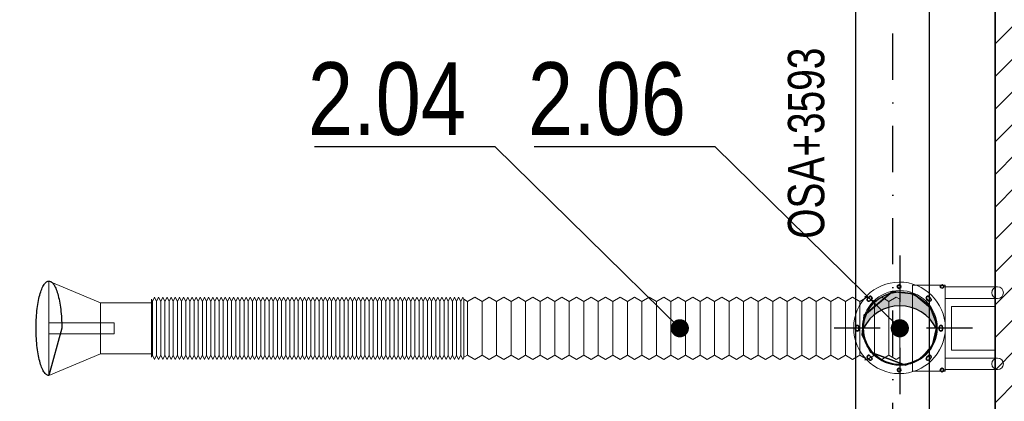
# Model space of a CAD drawing. Header units: millimetres. Extents: x 161070 to 520640, y 9197 to 248394.
# Tile 95 of 137: x 196053 to 198763, y 129408 to 130459. Entities that reach past the tile are written whole.
import ezdxf
from ezdxf.enums import TextEntityAlignment as Align

# ---------------------------------------------------------------- set-up
doc = ezdxf.new("R2010")
doc.units = ezdxf.units.MM
doc.header["$LTSCALE"] = 10
doc.linetypes.add('DASHDOT', pattern=[25.4, 12.7, -6.35, 0, -6.35])
doc.layers.add('netisk', color=253, linetype='Continuous', plot=False)
for name, color, linetype, lineweight in [('NS_velmi_tlusta', 253, 'Continuous', 35), ('srafy', 253, 'Continuous', 9), ('VZT Odvod', 5, 'Continuous', 35), ('VZT Tenka', 30, 'Continuous', 15), ('VZT-koty', 4, 'Continuous', 25)]:
    doc.layers.add(name, color=color, linetype=linetype, lineweight=lineweight)
for name, color, linetype in [('VZT Potrubí Jacob', 40, 'Continuous'), ('Vzt_koty-pozice_odkaz', 7, 'Continuous'), ('Vzt_koty-pozice_text', 7, 'Continuous')]:
    doc.layers.add(name, color=color, linetype=linetype)
doc.styles.add('Arial', font='arial.ttf')
doc.styles.get("Standard").update_dxf_attribs({"font": 'ic-simplex.shx', "width": 0.8})
doc.dimstyles.new('CADKON', dxfattribs={"dimscale": 50, "dimtxt": 2.5, "dimasz": 2.5, "dimexe": 1.8, "dimexo": 5, "dimgap": 0.6, "dimtad": 1, "dimrnd": 1, "dimtxsty": 'Standard', "dimblk1": 'ARCHTICK', "dimblk2": 'ARCHTICK', "dimsah": 1, "dimcen": 2.5, "dimadec": 1, "dimazin": 2, "dimtfac": 1, "dimtdec": 4, "dimtix": 1, "dimtmove": 1, "dimatfit": 3, "dimldrblk": 'OPEN30', "dimfxl": 5, "dimtolj": 1, "dimarcsym": 0})

# ---------------------------------------------------------------- blocks, each defined once
blk = doc.blocks.new('vd')
at = {"layer": 'srafy', "transparency": 33554610}
h = blk.add_hatch(dxfattribs=at)
h.set_pattern_fill('ANSI31', color=8, scale=20)
h.set_pattern_definition([(45, (315274.35, 92199.55), (-44.90128, 44.90128), [])])
h.paths.add_polyline_path([(198797.2, 122809.3), (198737.2, 122809.3), (198737.2, 122674.3), (198797.2, 122674.3)])
h.paths.add_polyline_path([(198737.2, 125774.3), (197747.2, 125774.3), (197747.2, 125714.3), (198737.2, 125714.3), (198737.2, 122809.3), (198797.2, 122809.3), (198797.2, 132809.3), (198737.2, 132809.3)])
h.paths.add_polyline_path([(198737.2, 133574), (198737.2, 132809.3), (198797.2, 132809.3), (198797.2, 133571.8)])
at = {"layer": 'netisk', "color": 8}
blk.add_lwpolyline([(191696.9, 133825.5), (193757.2, 133751.9), (193757.2, 132944.3), (193757.2, 132674.3), (194037.2, 132674.3), (194037.2, 132944.3), (193757.2, 132944.3), (193757.2, 133751.9), (198737.2, 133574), (198737.2, 125774.3), (195697.2, 125774.3), (191697.2, 125774.3)], close=True, dxfattribs=at)
at = {"layer": 'NS_velmi_tlusta', "color": 8}
blk.add_lwpolyline([(198737.2, 133575.4), (198737.2, 125774.3)], dxfattribs=at)
blk = doc.blocks.new('*U2127')
at = {"linetype": 'ByBlock', "lineweight": -2, "transparency": 33554687}
blk.add_hatch(color=0, dxfattribs=at).paths.add_polyline_path([(0, 100, 0.414214), (-100, 0, 0.414214), (0, -100, -0.618034)])
at = {"color": 40, "linetype": 'DASHDOT', "lineweight": 25}
for p, q in [((0, 200), (0, -200)), ((-200, 0), (200, 0))]:
    blk.add_line(p, q, dxfattribs=at)
at = {"color": 0, "linetype": 'ByBlock', "lineweight": -2}
blk.add_circle((0, 0), 100, dxfattribs=at)
blk.add_arc((50, 0), 111.8, 116.5651, 243.4349, dxfattribs=at)
blk = doc.blocks.new('_ArchTick')
at = {"color": 0, "const_width": 0.15}
blk.add_lwpolyline([(-0.5, -0.5), (0.5, 0.5)], dxfattribs=at)
blk = doc.blocks.new('kvfch')
at = {"lineweight": 9}
for p, q in [((697.3, 4864), (697.3, 5012)), ((737.3, 4864), (737.3, 5012)), ((777.3, 4864), (777.3, 5012)), ((817.3, 4864), (817.3, 5012)), ((857.3, 4864), (857.3, 5012)), ((897.3, 4864), (897.3, 5012)), ((937.3, 4864), (937.3, 5012)), ((977.3, 4864), (977.3, 5012)), ((1017.3, 4864), (1017.3, 5012)), ((1057.3, 4864), (1057.3, 5012)), ((1097.3, 4864), (1097.3, 5012)), ((1137.3, 4864), (1137.3, 5012)), ((1177.3, 4864), (1177.3, 5012)), ((1217.3, 4864), (1217.3, 5012)), ((1257.3, 4864), (1257.3, 5012)), ((1297.3, 4864), (1297.3, 5012)), ((1337.3, 4864), (1337.3, 5012)), ((1377.3, 4864), (1377.3, 5012)), ((1417.3, 4864), (1417.3, 5012)), ((1457.3, 4864), (1457.3, 5012)), ((1497.3, 4864), (1497.3, 5012)), ((1537.3, 4864), (1537.3, 5012)), ((1577.3, 4864), (1577.3, 5012)), ((1617.3, 4864), (1617.3, 5012)), ((1657.3, 4864), (1657.3, 5012)), ((1697.3, 4864), (1697.3, 5012)), ((1737.3, 4864), (1737.3, 5012)), ((1777.3, 4864), (1777.3, 5012)), ((1817.3, 4864), (1817.3, 5012)), ((1857.3, 4864), (1857.3, 5012)), ((1875.9, 4864), (1875.9, 5012)), ((1887.4, 4864), (1887.4, 5012)), ((1898.9, 4864), (1898.9, 5012)), ((1910.3, 4864), (1910.3, 5012)), ((1921.8, 4864), (1921.8, 5012)), ((1933.3, 4864), (1933.3, 5012)), ((1944.7, 4864), (1944.7, 5012)), ((1956.2, 4864), (1956.2, 5012)), ((1967.7, 4864), (1967.7, 5012)), ((1979.1, 4864), (1979.1, 5012)), ((1990.6, 4864), (1990.6, 5012)), ((2002.1, 4864), (2002.1, 5012)), ((2013.5, 4864), (2013.5, 5012)), ((2025, 4864), (2025, 5012)), ((2036.5, 4864), (2036.5, 5012)), ((2047.9, 4864), (2047.9, 5012)), ((2059.4, 4864), (2059.4, 5012)), ((2070.9, 4864), (2070.9, 5012)), ((2082.3, 4864), (2082.3, 5012)), ((2093.8, 4864), (2093.8, 5012)), ((2105.3, 4864), (2105.3, 5012)), ((2116.7, 4864), (2116.7, 5012)), ((2128.2, 4864), (2128.2, 5012)), ((2139.7, 4864), (2139.7, 5012)), ((2151.1, 4864), (2151.1, 5012)), ((2162.6, 4864), (2162.6, 5012)), ((2174.1, 4864), (2174.1, 5012)), ((2185.5, 4864), (2185.5, 5012)), ((2197, 4864), (2197, 5012)), ((2208.5, 4864), (2208.5, 5012)), ((2219.9, 4864), (2219.9, 5012)), ((2231.4, 4864), (2231.4, 5012)), ((2242.9, 4864), (2242.9, 5012)), ((2254.3, 4864), (2254.3, 5012)), ((2265.8, 4864), (2265.8, 5012)), ((2277.3, 4864), (2277.3, 5012)), ((2288.7, 4864), (2288.7, 5012)), ((2300.2, 4864), (2300.2, 5012)), ((2311.7, 4864), (2311.7, 5012)), ((2323.1, 4864), (2323.1, 5012)), ((2334.6, 4864), (2334.6, 5012)), ((2346.1, 4864), (2346.1, 5012)), ((2357.5, 4864), (2357.5, 5012)), ((2369, 4864), (2369, 5012)), ((2380.5, 4864), (2380.5, 5012)), ((2391.9, 4864), (2391.9, 5012)), ((2403.4, 4864), (2403.4, 5012)), ((2414.9, 4864), (2414.9, 5012)), ((2426.3, 4864), (2426.3, 5012)), ((2437.8, 4864), (2437.8, 5012)), ((2449.3, 4864), (2449.3, 5012)), ((2460.7, 4864), (2460.7, 5012)), ((2472.2, 4864), (2472.2, 5012)), ((2483.7, 4864), (2483.7, 5012)), ((2495.1, 4864), (2495.1, 5012)), ((2506.6, 4864), (2506.6, 5012)), ((2518.1, 4864), (2518.1, 5012)), ((2529.5, 4864), (2529.5, 5012)), ((2541, 4864), (2541, 5012)), ((2552.5, 4864), (2552.5, 5012)), ((2563.9, 4864), (2563.9, 5012)), ((2575.4, 4864), (2575.4, 5012)), ((2586.9, 4864), (2586.9, 5012)), ((2598.3, 4864), (2598.3, 5012)), ((2609.8, 4864), (2609.8, 5012)), ((2621.3, 4864), (2621.3, 5012)), ((2632.7, 4864), (2632.7, 5012)), ((2644.2, 4864), (2644.2, 5012)), ((2655.7, 4864), (2655.7, 5012)), ((2667.1, 4864), (2667.1, 5012)), ((2678.6, 4864), (2678.6, 5012)), ((2690.1, 4864), (2690.1, 5012)), ((2701.5, 4864), (2701.5, 5012)), ((2713, 4864), (2713, 5012)), ((2724.5, 4864), (2724.5, 5012))]:
    blk.add_line(p, q, dxfattribs=at)
for points in [[(2867.3, 4868), (3009.3, 4808), (3009.3, 5068), (2867.3, 5008), (2867.3, 4868)], [(542.3, 4819.5), (542.3, 5056.5), (632.3, 5056.5), (632.3, 4819.5), (542.3, 4819.5)], [(667.3, 4858), (677.3, 4852), (697.3, 4864), (717.3, 4852), (737.3, 4864), (757.3, 4852), (777.3, 4864), (797.3, 4852), (817.3, 4864), (837.3, 4852), (857.3, 4864), (877.3, 4852), (897.3, 4864), (917.3, 4852), (937.3, 4864), (957.3, 4852), (977.3, 4864), (997.3, 4852), (1017.3, 4864), (1037.3, 4852), (1057.3, 4864), (1077.3, 4852), (1097.3, 4864), (1117.3, 4852), (1137.3, 4864), (1157.3, 4852), (1177.3, 4864), (1197.3, 4852), (1217.3, 4864), (1237.3, 4852), (1257.3, 4864), (1277.3, 4852), (1297.3, 4864), (1317.3, 4852), (1337.3, 4864), (1357.3, 4852), (1377.3, 4864), (1397.3, 4852), (1417.3, 4864), (1437.3, 4852), (1457.3, 4864), (1477.3, 4852), (1497.3, 4864), (1517.3, 4852), (1537.3, 4864), (1557.3, 4852), (1577.3, 4864), (1597.3, 4852), (1617.3, 4864), (1637.3, 4852), (1657.3, 4864), (1677.3, 4852), (1697.3, 4864), (1717.3, 4852), (1737.3, 4864), (1757.3, 4852), (1777.3, 4864), (1797.3, 4852), (1817.3, 4864), (1837.3, 4852), (1857.3, 4864), (1867.3, 4858), (1867.3, 5018), (1857.3, 5012), (1837.3, 5024), (1817.3, 5012), (1797.3, 5024), (1777.3, 5012), (1757.3, 5024), (1737.3, 5012), (1717.3, 5024), (1697.3, 5012), (1677.3, 5024), (1657.3, 5012), (1637.3, 5024), (1617.3, 5012), (1597.3, 5024), (1577.3, 5012), (1557.3, 5024), (1537.3, 5012), (1517.3, 5024), (1497.3, 5012), (1477.3, 5024), (1457.3, 5012), (1437.3, 5024), (1417.3, 5012), (1397.3, 5024), (1377.3, 5012), (1357.3, 5024), (1337.3, 5012), (1317.3, 5024), (1297.3, 5012), (1277.3, 5024), (1257.3, 5012), (1237.3, 5024), (1217.3, 5012), (1197.3, 5024), (1177.3, 5012), (1157.3, 5024), (1137.3, 5012), (1117.3, 5024), (1097.3, 5012), (1077.3, 5024), (1057.3, 5012), (1037.3, 5024), (1017.3, 5012), (997.3, 5024), (977.3, 5012), (957.3, 5024), (937.3, 5012), (917.3, 5024), (897.3, 5012), (877.3, 5024), (857.3, 5012), (837.3, 5024), (817.3, 5012), (797.3, 5024), (777.3, 5012), (757.3, 5024), (737.3, 5012), (717.3, 5024), (697.3, 5012), (677.3, 5024), (667.3, 5018), (667.3, 4858)], [(667.3, 4938), (667.3, 5018), (667.3, 4858)], [(1867.3, 4858), (1870.2, 4852), (1875.9, 4864), (1881.7, 4852), (1887.4, 4864), (1893.1, 4852), (1898.9, 4864), (1904.6, 4852), (1910.3, 4864), (1916.1, 4852), (1921.8, 4864), (1927.5, 4852), (1933.3, 4864), (1939, 4852), (1944.7, 4864), (1950.5, 4852), (1956.2, 4864), (1961.9, 4852), (1967.7, 4864), (1973.4, 4852), (1979.1, 4864), (1984.9, 4852), (1990.6, 4864), (1996.3, 4852), (2002.1, 4864), (2007.8, 4852), (2013.5, 4864), (2019.3, 4852), (2025, 4864), (2030.7, 4852), (2036.5, 4864), (2042.2, 4852), (2047.9, 4864), (2053.7, 4852), (2059.4, 4864), (2065.1, 4852), (2070.9, 4864), (2076.6, 4852), (2082.3, 4864), (2088.1, 4852), (2093.8, 4864), (2099.5, 4852), (2105.3, 4864), (2111, 4852), (2116.7, 4864), (2122.5, 4852), (2128.2, 4864), (2133.9, 4852), (2139.7, 4864), (2145.4, 4852), (2151.1, 4864), (2156.9, 4852), (2162.6, 4864), (2168.3, 4852), (2174.1, 4864), (2179.8, 4852), (2185.5, 4864), (2191.3, 4852), (2197, 4864), (2202.7, 4852), (2208.5, 4864), (2214.2, 4852), (2219.9, 4864), (2225.7, 4852), (2231.4, 4864), (2237.1, 4852), (2242.9, 4864), (2248.6, 4852), (2254.3, 4864), (2260.1, 4852), (2265.8, 4864), (2271.5, 4852), (2277.3, 4864), (2283, 4852), (2288.7, 4864), (2294.5, 4852), (2300.2, 4864), (2305.9, 4852), (2311.7, 4864), (2317.4, 4852), (2323.1, 4864), (2328.9, 4852), (2334.6, 4864), (2340.3, 4852), (2346.1, 4864), (2351.8, 4852), (2357.5, 4864), (2363.3, 4852), (2369, 4864), (2374.7, 4852), (2380.5, 4864), (2386.2, 4852), (2391.9, 4864), (2397.7, 4852), (2403.4, 4864), (2409.1, 4852), (2414.9, 4864), (2420.6, 4852), (2426.3, 4864), (2432.1, 4852), (2437.8, 4864), (2443.5, 4852), (2449.3, 4864), (2455, 4852), (2460.7, 4864), (2466.5, 4852), (2472.2, 4864), (2477.9, 4852), (2483.7, 4864), (2489.4, 4852), (2495.1, 4864), (2500.9, 4852), (2506.6, 4864), (2512.3, 4852), (2518.1, 4864), (2523.8, 4852), (2529.5, 4864), (2535.3, 4852), (2541, 4864), (2546.7, 4852), (2552.5, 4864), (2558.2, 4852), (2563.9, 4864), (2569.7, 4852), (2575.4, 4864), (2581.1, 4852), (2586.9, 4864), (2592.6, 4852), (2598.3, 4864), (2604.1, 4852), (2609.8, 4864), (2615.5, 4852), (2621.3, 4864), (2627, 4852), (2632.7, 4864), (2638.5, 4852), (2644.2, 4864), (2649.9, 4852), (2655.7, 4864), (2661.4, 4852), (2667.1, 4864), (2672.9, 4852), (2678.6, 4864), (2684.3, 4852), (2690.1, 4864), (2695.8, 4852), (2701.5, 4864), (2707.3, 4852), (2713, 4864), (2718.7, 4852), (2724.5, 4864), (2727.3, 4858), (2727.3, 5018), (2724.5, 5012), (2718.7, 5024), (2713, 5012), (2707.3, 5024), (2701.5, 5012), (2695.8, 5024), (2690.1, 5012), (2684.3, 5024), (2678.6, 5012), (2672.9, 5024), (2667.1, 5012), (2661.4, 5024), (2655.7, 5012), (2649.9, 5024), (2644.2, 5012), (2638.5, 5024), (2632.7, 5012), (2627, 5024), (2621.3, 5012), (2615.5, 5024), (2609.8, 5012), (2604.1, 5024), (2598.3, 5012), (2592.6, 5024), (2586.9, 5012), (2581.1, 5024), (2575.4, 5012), (2569.7, 5024), (2563.9, 5012), (2558.2, 5024), (2552.5, 5012), (2546.7, 5024), (2541, 5012), (2535.3, 5024), (2529.5, 5012), (2523.8, 5024), (2518.1, 5012), (2512.3, 5024), (2506.6, 5012), (2500.9, 5024), (2495.1, 5012), (2489.4, 5024), (2483.7, 5012), (2477.9, 5024), (2472.2, 5012), (2466.5, 5024), (2460.7, 5012), (2455, 5024), (2449.3, 5012), (2443.5, 5024), (2437.8, 5012), (2432.1, 5024), (2426.3, 5012), (2420.6, 5024), (2414.9, 5012), (2409.1, 5024), (2403.4, 5012), (2397.7, 5024), (2391.9, 5012), (2386.2, 5024), (2380.5, 5012), (2374.7, 5024), (2369, 5012), (2363.3, 5024), (2357.5, 5012), (2351.8, 5024), (2346.1, 5012), (2340.3, 5024), (2334.6, 5012), (2328.9, 5024), (2323.1, 5012), (2317.4, 5024), (2311.7, 5012), (2305.9, 5024), (2300.2, 5012), (2294.5, 5024), (2288.7, 5012), (2283, 5024), (2277.3, 5012), (2271.5, 5024), (2265.8, 5012), (2260.1, 5024), (2254.3, 5012), (2248.6, 5024), (2242.9, 5012), (2237.1, 5024), (2231.4, 5012), (2225.7, 5024), (2219.9, 5012), (2214.2, 5024), (2208.5, 5012), (2202.7, 5024), (2197, 5012), (2191.3, 5024), (2185.5, 5012), (2179.8, 5024), (2174.1, 5012), (2168.3, 5024), (2162.6, 5012), (2156.9, 5024), (2151.1, 5012), (2145.4, 5024), (2139.7, 5012), (2133.9, 5024), (2128.2, 5012), (2122.5, 5024), (2116.7, 5012), (2111, 5024), (2105.3, 5012), (2099.5, 5024), (2093.8, 5012), (2088.1, 5024), (2082.3, 5012), (2076.6, 5024), (2070.9, 5012), (2065.1, 5024), (2059.4, 5012), (2053.7, 5024), (2047.9, 5012), (2042.2, 5024), (2036.5, 5012), (2030.7, 5024), (2025, 5012), (2019.3, 5024), (2013.5, 5012), (2007.8, 5024), (2002.1, 5012), (1996.3, 5024), (1990.6, 5012), (1984.9, 5024), (1979.1, 5012), (1973.4, 5024), (1967.7, 5012), (1961.9, 5024), (1956.2, 5012), (1950.5, 5024), (1944.7, 5012), (1939, 5024), (1933.3, 5012), (1927.5, 5024), (1921.8, 5012), (1916.1, 5024), (1910.3, 5012), (1904.6, 5024), (1898.9, 5012), (1893.1, 5024), (1887.4, 5012), (1881.7, 5024), (1875.9, 5012), (1870.2, 5024), (1867.3, 5018), (1867.3, 4858)], [(1867.3, 4938), (1867.3, 5018), (1867.3, 4858)], [(2727.3, 4868), (2727.3, 5008), (2867.3, 5008), (2867.3, 4868), (2727.3, 4868)], [(2829.3, 4923), (2829.3, 4953), (3009.3, 4953), (3009.3, 4923), (2829.3, 4923)]]:
    blk.add_lwpolyline(points, dxfattribs=at)
blk.add_lwpolyline([(3009.3, 5068), (3011.1, 5067.9), (3012.9, 5067.4), (3014.6, 5066.6), (3016.4, 5065.4), (3018.1, 5064), (3019.8, 5062.2), (3021.5, 5060.1), (3023.1, 5057.8), (3024.7, 5055.1), (3026.3, 5052.1), (3027.8, 5048.8), (3029.3, 5045.3), (3030.8, 5041.5), (3032.1, 5037.4), (3033.5, 5033.1), (3034.7, 5028.6), (3035.9, 5023.8), (3037.1, 5018.8), (3038.1, 5013.6), (3039.1, 5008.3), (3040.1, 5002.7), (3040.9, 4997), (3041.7, 4991.1), (3042.3, 4985.1), (3042.9, 4979), (3043.5, 4972.8), (3043.9, 4966.5), (3044.2, 4960.1), (3044.5, 4953.7), (3044.7, 4947.2), (3044.7, 4940.7), (3044.7, 4934.2), (3044.6, 4927.7), (3044.5, 4921.3), (3044.2, 4914.8), (3043.8, 4908.5), (3043.4, 4902.2), (3042.8, 4896), (3042.2, 4889.9), (3041.5, 4883.9), (3040.8, 4878.1), (3039.9, 4872.4), (3039, 4866.9), (3038, 4861.5), (3036.9, 4856.4), (3035.7, 4851.4), (3034.5, 4846.7), (3033.3, 4842.2), (3031.9, 4837.9), (3030.5, 4833.9), (3029.1, 4830.1), (3027.6, 4826.6), (3026, 4823.4), (3024.5, 4820.5), (3022.8, 4817.9), (3021.2, 4815.5), (3019.5, 4813.5), (3017.8, 4811.8), (3016.1, 4810.4), (3014.3, 4809.3), (3012.6, 4808.6), (3010.8, 4808.1), (3009, 4808), (3007.3, 4808.2), (3005.5, 4808.8), (3003.7, 4809.6), (3002, 4810.8), (3000.3, 4812.3), (2998.6, 4814.2), (2996.9, 4816.3), (2995.3, 4818.7), (2993.6, 4821.4), (2992.1, 4824.5), (2990.5, 4827.8), (2989.1, 4831.3), (2987.6, 4835.2), (2986.3, 4839.3), (2985, 4843.6), (2983.7, 4848.2), (2982.5, 4853), (2981.4, 4858.1), (2980.3, 4863.3), (2979.3, 4868.7), (2978.4, 4874.3), (2977.6, 4880), (2976.9, 4885.9), (2976.2, 4891.9), (2975.6, 4898.1), (2975.1, 4904.3), (2974.7, 4910.6), (2974.4, 4917), (2974.1, 4923.4), (2974, 4929.9), (2973.9, 4936.4), (2973.9, 4938), (3009.3, 5068)])
for points in [[(542.3, 5052), (398.3, 5052, 1), (398.3, 5020), (542.3, 5020), (542.3, 5052)], [(542.3, 4938, -229.181664), (542.3, 4935.8), (542.3, 4938)], [(564.3, 4938, -229.181664), (564.3, 4936.2), (564.3, 4938)], [(542.3, 4824), (398.3, 4824, -1), (398.3, 4856), (542.3, 4856), (542.3, 4824)]]:
    blk.add_lwpolyline(points, format="xyb", dxfattribs=at)
for centre in [(398.3, 5036), (398.3, 4840)]:
    blk.add_circle(centre, 16, dxfattribs=at)
for points in [[(547.1, 5055.5, 2283), (546.4, 5053, 2283), (546.8, 5053, 2268), (547.1, 5055.5, 2283)], [(546.4, 5053, 2283), (547.4, 5050.8, 2268), (546.8, 5053, 2268), (546.4, 5053, 2283)], [(547.1, 5050.6, 2283), (547.4, 5050.8, 2268), (546.4, 5053, 2283), (547.1, 5050.6, 2283)], [(547.1, 5055.5, 2283), (546.8, 5053, 2268), (547.4, 5055.3, 2268), (547.1, 5055.5, 2283)], [(551.3, 5057.9, 2283), (547.1, 5055.5, 2283), (547.4, 5055.3, 2268), (551.3, 5057.9, 2283)], [(547.1, 5050.6, 2283), (551.3, 5048.5, 2268), (547.4, 5050.8, 2268), (547.1, 5050.6, 2283)], [(551.3, 5048.1, 2283), (551.3, 5048.5, 2268), (547.1, 5050.6, 2283), (551.3, 5048.1, 2283)], [(551.3, 5057.9, 2283), (547.4, 5055.3, 2268), (551.3, 5057.5, 2268), (551.3, 5057.9, 2283)], [(551.3, 5057.9, 2283), (551.3, 5057.5, 2268), (555.6, 5055.5, 2283), (551.3, 5057.9, 2283)], [(555.6, 5055.5, 2283), (551.3, 5057.5, 2268), (555.2, 5055.3, 2268), (555.6, 5055.5, 2283)], [(551.3, 5048.1, 2283), (555.2, 5050.8, 2268), (551.3, 5048.5, 2268), (551.3, 5048.1, 2283)], [(551.3, 5048.1, 2283), (555.6, 5050.6, 2283), (555.2, 5050.8, 2268), (551.3, 5048.1, 2283)], [(555.6, 5055.5, 2283), (555.2, 5055.3, 2268), (556.2, 5053, 2283), (555.6, 5055.5, 2283)], [(556.2, 5053, 2283), (555.2, 5055.3, 2268), (555.8, 5053, 2268), (556.2, 5053, 2283)], [(555.6, 5050.6, 2283), (555.8, 5053, 2268), (555.2, 5050.8, 2268), (555.6, 5050.6, 2283)], [(555.6, 5050.6, 2283), (556.2, 5053, 2283), (555.8, 5053, 2268), (555.6, 5050.6, 2283)], [(665, 5055.5, 2288), (664.3, 5053, 2288), (664.8, 5053, 2268), (665, 5055.5, 2288)], [(664.3, 5053, 2288), (665.4, 5050.8, 2268), (664.8, 5053, 2268), (664.3, 5053, 2288)], [(665, 5050.5, 2288), (665.4, 5050.8, 2268), (664.3, 5053, 2288), (665, 5050.5, 2288)], [(665, 5055.5, 2288), (664.8, 5053, 2268), (665.4, 5055.3, 2268), (665, 5055.5, 2288)], [(669.3, 5058, 2288), (665, 5055.5, 2288), (665.4, 5055.3, 2268), (669.3, 5058, 2288)], [(665, 5050.5, 2288), (669.3, 5048.5, 2268), (665.4, 5050.8, 2268), (665, 5050.5, 2288)], [(669.3, 5048, 2288), (669.3, 5048.5, 2268), (665, 5050.5, 2288), (669.3, 5048, 2288)], [(669.3, 5058, 2288), (665.4, 5055.3, 2268), (669.3, 5057.5, 2268), (669.3, 5058, 2288)], [(669.3, 5058, 2288), (669.3, 5057.5, 2268), (673.7, 5055.5, 2288), (669.3, 5058, 2288)], [(673.7, 5055.5, 2288), (669.3, 5057.5, 2268), (673.2, 5055.3, 2268), (673.7, 5055.5, 2288)], [(669.3, 5048, 2288), (673.2, 5050.8, 2268), (669.3, 5048.5, 2268), (669.3, 5048, 2288)], [(669.3, 5048, 2288), (673.7, 5050.5, 2288), (673.2, 5050.8, 2268), (669.3, 5048, 2288)], [(673.7, 5055.5, 2288), (673.2, 5055.3, 2268), (674.3, 5053, 2288), (673.7, 5055.5, 2288)], [(674.3, 5053, 2288), (673.2, 5055.3, 2268), (673.8, 5053, 2268), (674.3, 5053, 2288)], [(673.7, 5050.5, 2288), (673.8, 5053, 2268), (673.2, 5050.8, 2268), (673.7, 5050.5, 2288)], [(673.7, 5050.5, 2288), (674.3, 5053, 2288), (673.8, 5053, 2268), (673.7, 5050.5, 2288)], [(577.3, 4984.2, 2288), (607.8, 5020.6, 2290), (577.3, 4984.2, 2290), (577.3, 4984.2, 2288)], [(577.3, 4984.2, 2288), (607.9, 5020.6, 2288), (607.8, 5020.6, 2290), (577.3, 4984.2, 2288)], [(582.3, 5020.4, 2288), (581.1, 5018.3, 2288), (582.7, 5020, 2268), (582.3, 5020.4, 2288)], [(581.1, 5018.3, 2288), (581.6, 5018.1, 2268), (582.7, 5020, 2268), (581.1, 5018.3, 2288)], [(581.1, 5015.8, 2288), (581.6, 5018.1, 2268), (581.1, 5018.3, 2288), (581.1, 5015.8, 2288)], [(581.1, 5015.8, 2288), (581.6, 5015.9, 2268), (581.6, 5018.1, 2268), (581.1, 5015.8, 2288)], [(582.3, 5013.7, 2288), (581.6, 5015.9, 2268), (581.1, 5015.8, 2288), (582.3, 5013.7, 2288)], [(582.7, 5014, 2268), (581.6, 5015.9, 2268), (582.3, 5013.7, 2288), (582.7, 5014, 2268)], [(582.7, 5020, 2268), (586.9, 5025, 2288), (582.3, 5020.4, 2288), (582.7, 5020, 2268)], [(582.3, 5013.7, 2288), (584.5, 5012.4, 2288), (582.7, 5014, 2268), (582.3, 5013.7, 2288)], [(587.3, 5024.6, 2268), (586.9, 5025, 2288), (582.7, 5020, 2268), (587.3, 5024.6, 2268)], [(584.5, 5012.4, 2288), (584.6, 5012.9, 2268), (582.7, 5014, 2268), (584.5, 5012.4, 2288)], [(588.7, 5014, 2268), (586.8, 5012.9, 2268), (589.1, 5013.7, 2288), (588.7, 5014, 2268)], [(589.1, 5013.7, 2288), (586.8, 5012.9, 2268), (586.9, 5012.4, 2288), (589.1, 5013.7, 2288)], [(586.9, 5025, 2288), (587.3, 5024.6, 2268), (589.1, 5026.2, 2288), (586.9, 5025, 2288)], [(589.1, 5026.2, 2288), (587.3, 5024.6, 2268), (589.2, 5025.7, 2268), (589.1, 5026.2, 2288)], [(588.7, 5014, 2268), (593.7, 5018.3, 2288), (593.3, 5018.6, 2268), (588.7, 5014, 2268)], [(589.1, 5013.7, 2288), (593.7, 5018.3, 2288), (588.7, 5014, 2268), (589.1, 5013.7, 2288)], [(589.1, 5026.2, 2288), (589.2, 5025.7, 2268), (591.5, 5026.2, 2288), (589.1, 5026.2, 2288)], [(591.5, 5026.2, 2288), (589.2, 5025.7, 2268), (591.4, 5025.7, 2268), (591.5, 5026.2, 2288)], [(593.7, 5025, 2288), (591.5, 5026.2, 2288), (591.4, 5025.7, 2268), (593.7, 5025, 2288)], [(593.7, 5025, 2288), (591.4, 5025.7, 2268), (593.3, 5024.6, 2268), (593.7, 5025, 2288)], [(593.7, 5025, 2288), (593.3, 5024.6, 2268), (594.9, 5022.9, 2288), (593.7, 5025, 2288)], [(594.9, 5022.9, 2288), (593.3, 5024.6, 2268), (594.4, 5022.7, 2268), (594.9, 5022.9, 2288)], [(594.4, 5020.5, 2268), (593.3, 5018.6, 2268), (594.9, 5020.4, 2288), (594.4, 5020.5, 2268)], [(594.9, 5020.4, 2288), (593.3, 5018.6, 2268), (593.7, 5018.3, 2288), (594.9, 5020.4, 2288)], [(594.4, 5020.5, 2268), (594.9, 5022.9, 2288), (594.4, 5022.7, 2268), (594.4, 5020.5, 2268)], [(594.4, 5020.5, 2268), (594.9, 5020.4, 2288), (594.9, 5022.9, 2288), (594.4, 5020.5, 2268)], [(651.4, 5039.5, 2290), (607.8, 5020.6, 2290), (651.4, 5039.4, 2288), (651.4, 5039.5, 2290)], [(607.8, 5020.6, 2290), (607.9, 5020.6, 2288), (651.4, 5039.4, 2288), (607.8, 5020.6, 2290)], [(651.4, 5039.5, 2290), (651.4, 5039.4, 2288), (748.2, 5004.2, 2290), (651.4, 5039.5, 2290)], [(748.2, 5004.2, 2290), (651.4, 5039.4, 2288), (748.2, 5004.2, 2288), (748.2, 5004.2, 2290)], [(745, 5025, 2288), (743.7, 5022.9, 2288), (745.3, 5024.6, 2268), (745, 5025, 2288)], [(745.3, 5024.6, 2268), (743.7, 5022.9, 2288), (744.2, 5022.7, 2268), (745.3, 5024.6, 2268)], [(744.2, 5022.7, 2268), (743.7, 5022.9, 2288), (744.2, 5020.5, 2268), (744.2, 5022.7, 2268)], [(744.2, 5020.5, 2268), (743.7, 5022.9, 2288), (743.7, 5020.4, 2288), (744.2, 5020.5, 2268)], [(745.3, 5018.6, 2268), (744.2, 5020.5, 2268), (743.7, 5020.4, 2288), (745.3, 5018.6, 2268)], [(745.3, 5018.6, 2268), (743.7, 5020.4, 2288), (745, 5018.3, 2288), (745.3, 5018.6, 2268)], [(745, 5025, 2288), (747.2, 5025.7, 2268), (747.1, 5026.2, 2288), (745, 5025, 2288)], [(745.3, 5024.6, 2268), (747.2, 5025.7, 2268), (745, 5025, 2288), (745.3, 5024.6, 2268)], [(745, 5018.3, 2288), (749.9, 5014, 2268), (745.3, 5018.6, 2268), (745, 5018.3, 2288)], [(749.6, 5013.7, 2288), (749.9, 5014, 2268), (745, 5018.3, 2288), (749.6, 5013.7, 2288)], [(747.1, 5026.2, 2288), (747.2, 5025.7, 2268), (749.6, 5026.2, 2288), (747.1, 5026.2, 2288)], [(749.6, 5026.2, 2288), (747.2, 5025.7, 2268), (749.4, 5025.7, 2268), (749.6, 5026.2, 2288)], [(751.7, 5025, 2288), (749.6, 5026.2, 2288), (749.4, 5025.7, 2268), (751.7, 5025, 2288)], [(751.7, 5025, 2288), (749.4, 5025.7, 2268), (751.3, 5024.6, 2268), (751.7, 5025, 2288)], [(749.6, 5013.7, 2288), (751.8, 5012.9, 2268), (749.9, 5014, 2268), (749.6, 5013.7, 2288)], [(749.6, 5013.7, 2288), (751.7, 5012.4, 2288), (751.8, 5012.9, 2268), (749.6, 5013.7, 2288)], [(751.7, 5025, 2288), (751.3, 5024.6, 2268), (756.3, 5020.4, 2288), (751.7, 5025, 2288)], [(756.3, 5020.4, 2288), (751.3, 5024.6, 2268), (755.9, 5020, 2268), (756.3, 5020.4, 2288)], [(755.9, 5014, 2268), (754, 5012.9, 2268), (756.3, 5013.7, 2288), (755.9, 5014, 2268)], [(756.3, 5013.7, 2288), (754, 5012.9, 2268), (754.2, 5012.4, 2288), (756.3, 5013.7, 2288)], [(755.9, 5020, 2268), (757.5, 5018.3, 2288), (756.3, 5020.4, 2288), (755.9, 5020, 2268)], [(755.9, 5020, 2268), (757, 5018.1, 2268), (757.5, 5018.3, 2288), (755.9, 5020, 2268)], [(755.9, 5014, 2268), (756.3, 5013.7, 2288), (757, 5015.9, 2268), (755.9, 5014, 2268)], [(757, 5015.9, 2268), (756.3, 5013.7, 2288), (757.5, 5015.8, 2288), (757, 5015.9, 2268)], [(757, 5018.1, 2268), (757.5, 5015.8, 2288), (757.5, 5018.3, 2288), (757, 5018.1, 2268)], [(757, 5015.9, 2268), (757.5, 5015.8, 2288), (757, 5018.1, 2268), (757, 5015.9, 2268)], [(760.3, 5023.8, 2287.5), (759, 5024.5, 2288), (759.5, 5024.1, 2288), (760.3, 5023.8, 2287.5)], [(760.1, 5023.9, 2288), (760.3, 5023.8, 2287.5), (759.5, 5024.1, 2288), (760.1, 5023.9, 2288)], [(760.1, 5023.9, 2288), (760.8, 5023.8, 2288), (760.3, 5023.8, 2287.5), (760.1, 5023.9, 2288)], [(760.8, 5023.8, 2288), (760.5, 5024.2, 2272.5), (760.3, 5023.8, 2287.5), (760.8, 5023.8, 2288)], [(760.8, 5024.2, 2271.9), (760.5, 5024.2, 2272.5), (760.8, 5023.8, 2288), (760.8, 5024.2, 2271.9)], [(760.8, 5024.2, 2271.9), (760.8, 5023.8, 2288), (761.5, 5024.3, 2271.2), (760.8, 5024.2, 2271.9)], [(761.5, 5024.3, 2271.2), (760.8, 5023.8, 2288), (761.8, 5024, 2288), (761.5, 5024.3, 2271.2)], [(761.5, 5024.3, 2271.2), (761.8, 5024, 2288), (762.4, 5024.9, 2272.5), (761.5, 5024.3, 2271.2)], [(762.4, 5024.9, 2272.5), (761.8, 5024, 2288), (762.6, 5024.6, 2288), (762.4, 5024.9, 2272.5)], [(762.8, 5024.8, 2287.6), (762.4, 5024.9, 2272.5), (762.6, 5024.6, 2288), (762.8, 5024.8, 2287.6)], [(762.8, 5024.8, 2287.6), (762.6, 5024.6, 2288), (763.2, 5025.6, 2288), (762.8, 5024.8, 2287.6)], [(586.9, 5012.4, 2288), (584.6, 5012.9, 2268), (584.5, 5012.4, 2288), (586.9, 5012.4, 2288)], [(586.9, 5012.4, 2288), (586.8, 5012.9, 2268), (584.6, 5012.9, 2268), (586.9, 5012.4, 2288)], [(770.7, 4955.9, 2288), (770.8, 4955.9, 2290), (748.2, 5004.2, 2288), (770.7, 4955.9, 2288)], [(770.8, 4955.9, 2290), (748.2, 5004.2, 2290), (748.2, 5004.2, 2288), (770.8, 4955.9, 2290)], [(754.2, 5012.4, 2288), (754, 5012.9, 2268), (751.7, 5012.4, 2288), (754.2, 5012.4, 2288)], [(751.7, 5012.4, 2288), (754, 5012.9, 2268), (751.8, 5012.9, 2268), (751.7, 5012.4, 2288)], [(577.3, 4984.2, 2290), (566.3, 4938, 2290), (566.4, 4938, 2288), (577.3, 4984.2, 2290)], [(577.3, 4984.2, 2288), (577.3, 4984.2, 2290), (566.4, 4938, 2288), (577.3, 4984.2, 2288)], [(549.6, 4941.3, 2288), (550.6, 4943.4, 2268), (550.2, 4943.7, 2288), (549.6, 4941.3, 2288)], [(550.1, 4941.3, 2268), (550.6, 4943.4, 2268), (549.6, 4941.3, 2288), (550.1, 4941.3, 2268)], [(550.1, 4934.8, 2268), (550.1, 4941.3, 2268), (549.6, 4934.8, 2288), (550.1, 4934.8, 2268)], [(549.6, 4934.8, 2288), (550.1, 4941.3, 2268), (549.6, 4941.3, 2288), (549.6, 4934.8, 2288)], [(550.1, 4934.8, 2268), (549.6, 4934.8, 2288), (550.6, 4932.7, 2268), (550.1, 4934.8, 2268)], [(550.6, 4932.7, 2268), (549.6, 4934.8, 2288), (550.2, 4932.4, 2288), (550.6, 4932.7, 2268)], [(551.9, 4945.4, 2288), (550.2, 4943.7, 2288), (552.2, 4945, 2268), (551.9, 4945.4, 2288)], [(550.2, 4943.7, 2288), (550.6, 4943.4, 2268), (552.2, 4945, 2268), (550.2, 4943.7, 2288)], [(550.6, 4932.7, 2268), (550.2, 4932.4, 2288), (552.2, 4931.1, 2268), (550.6, 4932.7, 2268)], [(552.2, 4931.1, 2268), (550.2, 4932.4, 2288), (551.9, 4930.6, 2288), (552.2, 4931.1, 2268)], [(551.9, 4945.4, 2288), (552.2, 4945, 2268), (554.3, 4946, 2288), (551.9, 4945.4, 2288)], [(552.2, 4945, 2268), (554.3, 4945.5, 2268), (554.3, 4946, 2288), (552.2, 4945, 2268)], [(554.3, 4946, 2288), (554.3, 4945.5, 2268), (556.7, 4945.4, 2288), (554.3, 4946, 2288)], [(556.7, 4945.4, 2288), (554.3, 4945.5, 2268), (556.5, 4945, 2268), (556.7, 4945.4, 2288)], [(556.7, 4945.4, 2288), (556.5, 4945, 2268), (558.5, 4943.7, 2288), (556.7, 4945.4, 2288)], [(558.5, 4943.7, 2288), (556.5, 4945, 2268), (558, 4943.4, 2268), (558.5, 4943.7, 2288)], [(558.5, 4932.4, 2288), (558, 4932.7, 2268), (556.5, 4931.1, 2268), (558.5, 4932.4, 2288)], [(558.5, 4932.4, 2288), (556.5, 4931.1, 2268), (556.7, 4930.6, 2288), (558.5, 4932.4, 2288)], [(559.1, 4941.3, 2288), (558.5, 4943.7, 2288), (558, 4943.4, 2268), (559.1, 4941.3, 2288)], [(559.1, 4941.3, 2288), (558, 4943.4, 2268), (558.6, 4941.3, 2268), (559.1, 4941.3, 2288)], [(558.5, 4932.4, 2288), (559.1, 4934.8, 2288), (558, 4932.7, 2268), (558.5, 4932.4, 2288)], [(558, 4932.7, 2268), (559.1, 4934.8, 2288), (558.6, 4934.8, 2268), (558, 4932.7, 2268)], [(558.6, 4941.3, 2268), (558.6, 4934.8, 2268), (559.1, 4941.3, 2288), (558.6, 4941.3, 2268)], [(559.1, 4941.3, 2288), (558.6, 4934.8, 2268), (559.1, 4934.8, 2288), (559.1, 4941.3, 2288)], [(566.4, 4938, 2288), (566.3, 4938, 2290), (568, 4920.2, 2288), (566.4, 4938, 2288)], [(568, 4920.2, 2288), (566.3, 4938, 2290), (567.9, 4920.1, 2290), (568, 4920.2, 2288)], [(766, 4902.8, 2288), (766.1, 4902.8, 2290), (770.8, 4955.9, 2290), (766, 4902.8, 2288)], [(770.7, 4955.9, 2288), (766, 4902.8, 2288), (770.8, 4955.9, 2290), (770.7, 4955.9, 2288)], [(780.2, 4943.7, 2288), (779.5, 4941.3, 2288), (780.1, 4941.3, 2268), (780.2, 4943.7, 2288)], [(780.1, 4934.8, 2268), (780.1, 4941.3, 2268), (779.5, 4934.8, 2288), (780.1, 4934.8, 2268)], [(779.5, 4934.8, 2288), (780.1, 4941.3, 2268), (779.5, 4941.3, 2288), (779.5, 4934.8, 2288)], [(780.1, 4934.8, 2268), (779.5, 4934.8, 2288), (780.2, 4932.4, 2288), (780.1, 4934.8, 2268)], [(780.6, 4943.4, 2268), (780.2, 4943.7, 2288), (780.1, 4941.3, 2268), (780.6, 4943.4, 2268)], [(780.1, 4934.8, 2268), (780.2, 4932.4, 2288), (780.6, 4932.7, 2268), (780.1, 4934.8, 2268)], [(782.2, 4945, 2268), (781.9, 4945.4, 2288), (780.2, 4943.7, 2288), (782.2, 4945, 2268)], [(780.6, 4943.4, 2268), (782.2, 4945, 2268), (780.2, 4943.7, 2288), (780.6, 4943.4, 2268)], [(780.2, 4932.4, 2288), (782.2, 4931.1, 2268), (780.6, 4932.7, 2268), (780.2, 4932.4, 2288)], [(781.9, 4930.6, 2288), (782.2, 4931.1, 2268), (780.2, 4932.4, 2288), (781.9, 4930.6, 2288)], [(784.3, 4946, 2288), (781.9, 4945.4, 2288), (784.3, 4945.5, 2268), (784.3, 4946, 2288)], [(784.3, 4945.5, 2268), (781.9, 4945.4, 2288), (782.2, 4945, 2268), (784.3, 4945.5, 2268)], [(784.3, 4946, 2288), (784.3, 4945.5, 2268), (786.7, 4945.4, 2288), (784.3, 4946, 2288)], [(786.7, 4945.4, 2288), (784.3, 4945.5, 2268), (786.4, 4945, 2268), (786.7, 4945.4, 2288)], [(786.7, 4945.4, 2288), (786.4, 4945, 2268), (788.5, 4943.7, 2288), (786.7, 4945.4, 2288)], [(788.5, 4943.7, 2288), (786.4, 4945, 2268), (788, 4943.4, 2268), (788.5, 4943.7, 2288)], [(786.4, 4931.1, 2268), (788.5, 4932.4, 2288), (788, 4932.7, 2268), (786.4, 4931.1, 2268)], [(786.4, 4931.1, 2268), (786.7, 4930.6, 2288), (788.5, 4932.4, 2288), (786.4, 4931.1, 2268)], [(788.6, 4941.3, 2268), (788.5, 4943.7, 2288), (788, 4943.4, 2268), (788.6, 4941.3, 2268)], [(788.5, 4932.4, 2288), (788.6, 4934.8, 2268), (788, 4932.7, 2268), (788.5, 4932.4, 2288)], [(788.6, 4941.3, 2268), (789.1, 4941.3, 2288), (788.5, 4943.7, 2288), (788.6, 4941.3, 2268)], [(789.1, 4934.8, 2288), (788.6, 4934.8, 2268), (788.5, 4932.4, 2288), (789.1, 4934.8, 2288)], [(789.1, 4934.8, 2288), (789.1, 4941.3, 2288), (788.6, 4934.8, 2268), (789.1, 4934.8, 2288)], [(788.6, 4934.8, 2268), (789.1, 4941.3, 2288), (788.6, 4941.3, 2268), (788.6, 4934.8, 2268)], [(554.3, 4930.5, 2268), (552.2, 4931.1, 2268), (551.9, 4930.6, 2288), (554.3, 4930.5, 2268)], [(554.3, 4930.5, 2268), (551.9, 4930.6, 2288), (554.3, 4930, 2288), (554.3, 4930.5, 2268)], [(554.3, 4930.5, 2268), (554.3, 4930, 2288), (556.5, 4931.1, 2268), (554.3, 4930.5, 2268)], [(556.5, 4931.1, 2268), (554.3, 4930, 2288), (556.7, 4930.6, 2288), (556.5, 4931.1, 2268)], [(583.3, 4881.4, 2290), (568, 4920.2, 2288), (567.9, 4920.1, 2290), (583.3, 4881.4, 2290)], [(583.3, 4881.4, 2290), (583.3, 4881.5, 2288), (568, 4920.2, 2288), (583.3, 4881.4, 2290)], [(781.9, 4930.6, 2288), (784.3, 4930.5, 2268), (782.2, 4931.1, 2268), (781.9, 4930.6, 2288)], [(784.3, 4930, 2288), (784.3, 4930.5, 2268), (781.9, 4930.6, 2288), (784.3, 4930, 2288)], [(786.4, 4931.1, 2268), (784.3, 4930.5, 2268), (786.7, 4930.6, 2288), (786.4, 4931.1, 2268)], [(786.7, 4930.6, 2288), (784.3, 4930.5, 2268), (784.3, 4930, 2288), (786.7, 4930.6, 2288)], [(583.3, 4881.4, 2290), (628.5, 4843.5, 2290), (583.3, 4881.5, 2288), (583.3, 4881.4, 2290)], [(583.3, 4881.5, 2288), (628.5, 4843.5, 2290), (628.6, 4843.5, 2288), (583.3, 4881.5, 2288)], [(687.2, 4836.6, 2290), (766.1, 4902.8, 2290), (687.2, 4836.7, 2288), (687.2, 4836.6, 2290)], [(687.2, 4836.7, 2288), (766.1, 4902.8, 2290), (766, 4902.8, 2288), (687.2, 4836.7, 2288)], [(581.6, 4860.1, 2268), (582.3, 4862.4, 2288), (581.1, 4860.2, 2288), (581.6, 4860.1, 2268)], [(581.6, 4857.9, 2268), (581.1, 4860.2, 2288), (581.1, 4857.8, 2288), (581.6, 4857.9, 2268)], [(581.6, 4860.1, 2268), (581.1, 4860.2, 2288), (581.6, 4857.9, 2268), (581.6, 4860.1, 2268)], [(582.7, 4856, 2268), (581.6, 4857.9, 2268), (581.1, 4857.8, 2288), (582.7, 4856, 2268)], [(582.7, 4856, 2268), (581.1, 4857.8, 2288), (582.3, 4855.6, 2288), (582.7, 4856, 2268)], [(582.7, 4862, 2268), (582.3, 4862.4, 2288), (581.6, 4860.1, 2268), (582.7, 4862, 2268)], [(582.7, 4862, 2268), (584.5, 4863.6, 2288), (582.3, 4862.4, 2288), (582.7, 4862, 2268)], [(582.3, 4855.6, 2288), (586.9, 4851, 2288), (582.7, 4856, 2268), (582.3, 4855.6, 2288)], [(582.7, 4862, 2268), (584.6, 4863.1, 2268), (584.5, 4863.6, 2288), (582.7, 4862, 2268)], [(582.7, 4856, 2268), (586.9, 4851, 2288), (587.3, 4851.4, 2268), (582.7, 4856, 2268)], [(584.6, 4863.1, 2268), (586.9, 4863.6, 2288), (584.5, 4863.6, 2288), (584.6, 4863.1, 2268)], [(586.8, 4863.1, 2268), (586.9, 4863.6, 2288), (584.6, 4863.1, 2268), (586.8, 4863.1, 2268)], [(586.8, 4863.1, 2268), (589.1, 4862.4, 2288), (586.9, 4863.6, 2288), (586.8, 4863.1, 2268)], [(588.7, 4862, 2268), (589.1, 4862.4, 2288), (586.8, 4863.1, 2268), (588.7, 4862, 2268)], [(586.9, 4851, 2288), (589.1, 4849.8, 2288), (587.3, 4851.4, 2268), (586.9, 4851, 2288)], [(587.3, 4851.4, 2268), (589.1, 4849.8, 2288), (589.2, 4850.3, 2268), (587.3, 4851.4, 2268)], [(589.1, 4862.4, 2288), (588.7, 4862, 2268), (593.7, 4857.8, 2288), (589.1, 4862.4, 2288)], [(593.7, 4857.8, 2288), (588.7, 4862, 2268), (593.3, 4857.4, 2268), (593.7, 4857.8, 2288)], [(593.3, 4851.4, 2268), (591.4, 4850.3, 2268), (593.7, 4851, 2288), (593.3, 4851.4, 2268)], [(591.4, 4850.3, 2268), (591.5, 4849.8, 2288), (593.7, 4851, 2288), (591.4, 4850.3, 2268)], [(593.3, 4857.4, 2268), (594.9, 4855.7, 2288), (593.7, 4857.8, 2288), (593.3, 4857.4, 2268)], [(593.3, 4857.4, 2268), (594.4, 4855.5, 2268), (594.9, 4855.7, 2288), (593.3, 4857.4, 2268)], [(593.3, 4851.4, 2268), (594.9, 4853.2, 2288), (594.4, 4853.3, 2268), (593.3, 4851.4, 2268)], [(593.7, 4851, 2288), (594.9, 4853.2, 2288), (593.3, 4851.4, 2268), (593.7, 4851, 2288)], [(594.4, 4855.5, 2268), (594.9, 4853.2, 2288), (594.9, 4855.7, 2288), (594.4, 4855.5, 2268)], [(594.4, 4853.3, 2268), (594.9, 4853.2, 2288), (594.4, 4855.5, 2268), (594.4, 4853.3, 2268)], [(745, 4857.8, 2288), (743.7, 4855.7, 2288), (744.2, 4855.5, 2268), (745, 4857.8, 2288)], [(743.7, 4855.7, 2288), (744.2, 4853.3, 2268), (744.2, 4855.5, 2268), (743.7, 4855.7, 2288)], [(743.7, 4853.2, 2288), (744.2, 4853.3, 2268), (743.7, 4855.7, 2288), (743.7, 4853.2, 2288)], [(743.7, 4853.2, 2288), (745.3, 4851.4, 2268), (744.2, 4853.3, 2268), (743.7, 4853.2, 2288)], [(745, 4851, 2288), (745.3, 4851.4, 2268), (743.7, 4853.2, 2288), (745, 4851, 2288)], [(745, 4857.8, 2288), (744.2, 4855.5, 2268), (745.3, 4857.4, 2268), (745, 4857.8, 2288)], [(745, 4857.8, 2288), (749.9, 4862, 2268), (749.6, 4862.4, 2288), (745, 4857.8, 2288)], [(745.3, 4857.4, 2268), (749.9, 4862, 2268), (745, 4857.8, 2288), (745.3, 4857.4, 2268)], [(747.2, 4850.3, 2268), (745.3, 4851.4, 2268), (745, 4851, 2288), (747.2, 4850.3, 2268)], [(747.1, 4849.8, 2288), (747.2, 4850.3, 2268), (745, 4851, 2288), (747.1, 4849.8, 2288)], [(751.3, 4851.4, 2268), (749.4, 4850.3, 2268), (751.7, 4851, 2288), (751.3, 4851.4, 2268)], [(751.7, 4851, 2288), (749.4, 4850.3, 2268), (749.6, 4849.8, 2288), (751.7, 4851, 2288)], [(749.6, 4862.4, 2288), (751.8, 4863.1, 2268), (751.7, 4863.6, 2288), (749.6, 4862.4, 2288)], [(749.9, 4862, 2268), (751.8, 4863.1, 2268), (749.6, 4862.4, 2288), (749.9, 4862, 2268)], [(755.9, 4856, 2268), (751.3, 4851.4, 2268), (756.3, 4855.6, 2288), (755.9, 4856, 2268)], [(756.3, 4855.6, 2288), (751.3, 4851.4, 2268), (751.7, 4851, 2288), (756.3, 4855.6, 2288)], [(751.7, 4863.6, 2288), (751.8, 4863.1, 2268), (754, 4863.1, 2268), (751.7, 4863.6, 2288)], [(751.7, 4863.6, 2288), (754, 4863.1, 2268), (754.2, 4863.6, 2288), (751.7, 4863.6, 2288)], [(754.2, 4863.6, 2288), (754, 4863.1, 2268), (755.9, 4862, 2268), (754.2, 4863.6, 2288)], [(756.3, 4862.4, 2288), (754.2, 4863.6, 2288), (755.9, 4862, 2268), (756.3, 4862.4, 2288)], [(755.9, 4862, 2268), (757, 4860.1, 2268), (756.3, 4862.4, 2288), (755.9, 4862, 2268)], [(757.5, 4857.8, 2288), (757, 4857.9, 2268), (755.9, 4856, 2268), (757.5, 4857.8, 2288)], [(756.3, 4855.6, 2288), (757.5, 4857.8, 2288), (755.9, 4856, 2268), (756.3, 4855.6, 2288)], [(756.3, 4862.4, 2288), (757, 4860.1, 2268), (757.5, 4860.2, 2288), (756.3, 4862.4, 2288)], [(757.5, 4860.2, 2288), (757, 4860.1, 2268), (757, 4857.9, 2268), (757.5, 4860.2, 2288)], [(757.5, 4860.2, 2288), (757, 4857.9, 2268), (757.5, 4857.8, 2288), (757.5, 4860.2, 2288)], [(759, 4851.5, 2288), (760.3, 4852.2, 2287.5), (759.5, 4851.9, 2288), (759, 4851.5, 2288)], [(759.5, 4851.9, 2288), (760.3, 4852.2, 2287.5), (760.1, 4852.2, 2288), (759.5, 4851.9, 2288)], [(760.1, 4852.2, 2288), (760.3, 4852.2, 2287.5), (760.8, 4852.3, 2288), (760.1, 4852.2, 2288)], [(760.8, 4852.3, 2288), (760.3, 4852.2, 2287.5), (760.5, 4851.9, 2272.5), (760.8, 4852.3, 2288)], [(760.8, 4851.9, 2271.9), (760.8, 4852.3, 2288), (760.5, 4851.9, 2272.5), (760.8, 4851.9, 2271.9)], [(760.8, 4851.9, 2271.9), (761.5, 4851.7, 2271.2), (760.8, 4852.3, 2288), (760.8, 4851.9, 2271.9)], [(760.8, 4852.3, 2288), (761.5, 4851.7, 2271.2), (761.8, 4852.1, 2288), (760.8, 4852.3, 2288)], [(761.8, 4852.1, 2288), (761.5, 4851.7, 2271.2), (762.4, 4851.1, 2272.5), (761.8, 4852.1, 2288)], [(761.8, 4852.1, 2288), (762.4, 4851.1, 2272.5), (762.6, 4851.4, 2288), (761.8, 4852.1, 2288)], [(762.6, 4851.4, 2288), (762.4, 4851.1, 2272.5), (762.8, 4851.3, 2287.6), (762.6, 4851.4, 2288)], [(763.2, 4850.5, 2288), (762.6, 4851.4, 2288), (762.8, 4851.3, 2287.6), (763.2, 4850.5, 2288)], [(546.4, 4823, 2283), (547.4, 4825.3, 2268), (547.1, 4825.5, 2283), (546.4, 4823, 2283)], [(546.4, 4823, 2283), (546.8, 4823, 2268), (547.4, 4825.3, 2268), (546.4, 4823, 2283)], [(551.3, 4827.9, 2283), (547.1, 4825.5, 2283), (551.3, 4827.5, 2268), (551.3, 4827.9, 2283)], [(547.1, 4825.5, 2283), (547.4, 4825.3, 2268), (551.3, 4827.5, 2268), (547.1, 4825.5, 2283)], [(551.3, 4827.5, 2268), (555.2, 4825.3, 2268), (551.3, 4827.9, 2283), (551.3, 4827.5, 2268)], [(551.3, 4827.9, 2283), (555.2, 4825.3, 2268), (555.6, 4825.5, 2283), (551.3, 4827.9, 2283)], [(555.6, 4825.5, 2283), (555.2, 4825.3, 2268), (555.8, 4823, 2268), (555.6, 4825.5, 2283)], [(556.2, 4823, 2283), (555.6, 4825.5, 2283), (555.8, 4823, 2268), (556.2, 4823, 2283)], [(589.2, 4850.3, 2268), (589.1, 4849.8, 2288), (591.5, 4849.8, 2288), (589.2, 4850.3, 2268)], [(589.2, 4850.3, 2268), (591.5, 4849.8, 2288), (591.4, 4850.3, 2268), (589.2, 4850.3, 2268)], [(628.6, 4843.5, 2288), (628.5, 4843.5, 2290), (687.2, 4836.6, 2290), (628.6, 4843.5, 2288)], [(687.2, 4836.7, 2288), (628.6, 4843.5, 2288), (687.2, 4836.6, 2290), (687.2, 4836.7, 2288)], [(665, 4825.5, 2288), (664.3, 4823, 2288), (664.8, 4823, 2268), (665, 4825.5, 2288)], [(665, 4825.5, 2288), (664.8, 4823, 2268), (665.4, 4825.3, 2268), (665, 4825.5, 2288)], [(669.3, 4828.1, 2288), (665, 4825.5, 2288), (665.4, 4825.3, 2268), (669.3, 4828.1, 2288)], [(669.3, 4828.1, 2288), (665.4, 4825.3, 2268), (669.3, 4827.5, 2268), (669.3, 4828.1, 2288)], [(669.3, 4828.1, 2288), (669.3, 4827.5, 2268), (673.7, 4825.5, 2288), (669.3, 4828.1, 2288)], [(673.7, 4825.5, 2288), (669.3, 4827.5, 2268), (673.2, 4825.3, 2268), (673.7, 4825.5, 2288)], [(673.7, 4825.5, 2288), (673.2, 4825.3, 2268), (674.3, 4823, 2288), (673.7, 4825.5, 2288)], [(674.3, 4823, 2288), (673.2, 4825.3, 2268), (673.8, 4823, 2268), (674.3, 4823, 2288)], [(747.1, 4849.8, 2288), (749.6, 4849.8, 2288), (747.2, 4850.3, 2268), (747.1, 4849.8, 2288)], [(749.6, 4849.8, 2288), (749.4, 4850.3, 2268), (747.2, 4850.3, 2268), (749.6, 4849.8, 2288)], [(547.1, 4820.6, 2283), (546.8, 4823, 2268), (546.4, 4823, 2283), (547.1, 4820.6, 2283)], [(547.1, 4820.6, 2283), (547.4, 4820.8, 2268), (546.8, 4823, 2268), (547.1, 4820.6, 2283)], [(551.3, 4818.1, 2283), (547.4, 4820.8, 2268), (547.1, 4820.6, 2283), (551.3, 4818.1, 2283)], [(551.3, 4818.5, 2268), (547.4, 4820.8, 2268), (551.3, 4818.1, 2283), (551.3, 4818.5, 2268)], [(555.6, 4820.6, 2283), (555.2, 4820.8, 2268), (551.3, 4818.5, 2268), (555.6, 4820.6, 2283)], [(551.3, 4818.1, 2283), (555.6, 4820.6, 2283), (551.3, 4818.5, 2268), (551.3, 4818.1, 2283)], [(556.2, 4823, 2283), (555.8, 4823, 2268), (555.2, 4820.8, 2268), (556.2, 4823, 2283)], [(556.2, 4823, 2283), (555.2, 4820.8, 2268), (555.6, 4820.6, 2283), (556.2, 4823, 2283)], [(664.3, 4823, 2288), (665.4, 4820.8, 2268), (664.8, 4823, 2268), (664.3, 4823, 2288)], [(665, 4820.5, 2288), (665.4, 4820.8, 2268), (664.3, 4823, 2288), (665, 4820.5, 2288)], [(665, 4820.5, 2288), (669.3, 4818.5, 2268), (665.4, 4820.8, 2268), (665, 4820.5, 2288)], [(669.3, 4818, 2288), (669.3, 4818.5, 2268), (665, 4820.5, 2288), (669.3, 4818, 2288)], [(669.3, 4818, 2288), (673.2, 4820.8, 2268), (669.3, 4818.5, 2268), (669.3, 4818, 2288)], [(669.3, 4818, 2288), (673.7, 4820.5, 2288), (673.2, 4820.8, 2268), (669.3, 4818, 2288)], [(673.7, 4820.5, 2288), (673.8, 4823, 2268), (673.2, 4820.8, 2268), (673.7, 4820.5, 2288)], [(673.7, 4820.5, 2288), (674.3, 4823, 2288), (673.8, 4823, 2268), (673.7, 4820.5, 2288)]]:
    blk.add_3dface(points)

msp = doc.modelspace()

# ---------------------------------------------------------------- linework, layer by layer
at = {"layer": 'VZT Potrubí Jacob', "linetype": 'Continuous'}
for p, q in [((198354.4, 129278.3), (198354.4, 131260.3)), ((198556.4, 129278.3), (198556.4, 131260.3))]:
    msp.add_line(p, q, dxfattribs=at)
at = {"layer": 'VZT Potrubí Jacob', "color": 2, "linetype": 'DASHDOT'}
msp.add_line((198455.4, 129277.3), (198455.4, 131261.3), dxfattribs=at)
at = {"layer": 'VZT Tenka'}
msp.add_lwpolyline([(198617.2, 129669.3), (198737.2, 129669.3), (198737.2, 129549.3), (198617.2, 129549.3)], close=True, dxfattribs=at)

# ---------------------------------------------------------------- block references
at = {"rotation": 180}
msp.add_blockref('kvfch', (199142.5, 134547.3), dxfattribs=at)
at = {"layer": 'VZT Odvod'}
msp.add_blockref('vd', (0, 0), dxfattribs=at)
at = {"layer": 'VZT Potrubí Jacob', "rotation": 269.9999999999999}
msp.add_blockref('*U2127', (198475.1, 129609.3), dxfattribs=at)

# ---------------------------------------------------------------- texts
at = {"layer": 'VZT-koty', "width": 0.8}
msp.add_text('OSA+3593', height=100, rotation=90, dxfattribs=at).set_placement((198267.1, 130119), align=Align.CENTER)
at = {"layer": 'Vzt_koty-pozice_text', "color": 210, "char_height": 200, "width": 417.48, "attachment_point": 9, "style": 'Arial'}
for s, insert in [('{\\W0.8;2.04}', (197281.1, 130139.1)), ('{\\W0.8;2.06}', (197886.6, 130139.1))]:
    msp.add_mtext(s, dxfattribs=dict(at, insert=insert))

# ---------------------------------------------------------------- leaders
at = {"layer": 'Vzt_koty-pozice_odkaz', "color": 102, "annotation_type": 0, "has_hookline": 1, "hookline_direction": 1}
for points, text_width in [([(197869.6, 129609.3), (197361.1, 130109.1), (197311.1, 130109.1)], 417.3), ([(198475.1, 129609.3), (197966.6, 130109.1), (197916.6, 130109.1)], 417.9)]:
    msp.add_leader(points, dimstyle='CADKON', override={"dimscale": 50, "dimasz": 1, "dimgap": 0.6, "dimldrblk": 'Dot'}, dxfattribs=dict(at, text_width=text_width))

doc.saveas('drawing.dxf')
